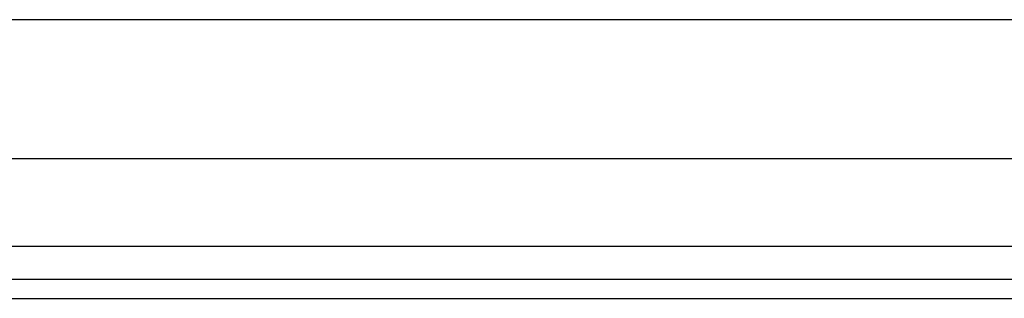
# Model space of a CAD drawing. Header units: inches. Extents: x 2 to 128, y 2 to 83.
# Tile 14 of 100: x 10.36 to 14, y 24.59 to 25.62. Entities that reach past the tile are written whole.
import ezdxf

# ---------------------------------------------------------------- set-up
doc = ezdxf.new("R2010")
doc.units = ezdxf.units.IN
doc.header["$LTSCALE"] = 7.686019
doc.header["$MEASUREMENT"] = 0
doc.layers.add('Visible Edges(ANSI)', color=7, linetype='Continuous', lineweight=25)
doc.layers.add('Visible Tangent Edges(ANSI)', color=7, linetype='Continuous', lineweight=25)

msp = doc.modelspace()

# ---------------------------------------------------------------- linework, layer by layer
at = {"layer": 'Visible Edges(ANSI)'}
for p, q in [((7.5246, 25.6224), (36.5353, 25.6224)), ((36.5353, 25.1066), (7.5246, 25.1066)), ((37.5193, 24.6602), (6.5673, 24.6602)), ((6.5673, 24.5908), (37.5193, 24.5908))]:
    msp.add_line(p, q, dxfattribs=at)
at = {"layer": 'Visible Tangent Edges(ANSI)'}
msp.add_line((37.5193, 24.7821), (6.5673, 24.7821), dxfattribs=at)

doc.saveas('drawing.dxf')
